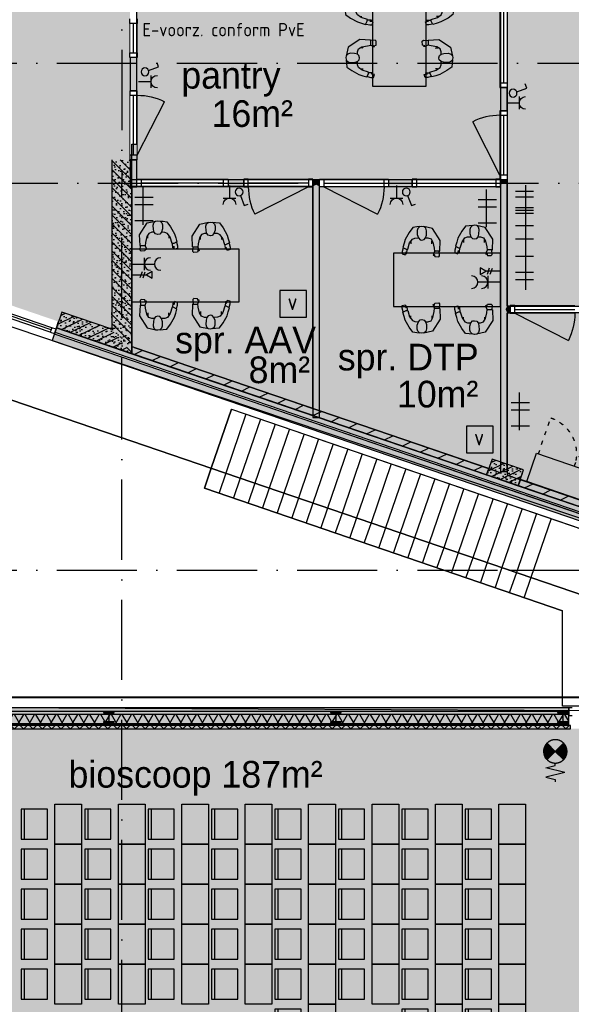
# Model space of a CAD drawing. Header units: millimetres. Extents: x 20872 to 297961, y -293704 to 213007.
# Tile 221 of 256: x 152029 to 160290, y -17230 to -2470. Entities that reach past the tile are written whole.
import ezdxf
from ezdxf.xclip import XClip

# ---------------------------------------------------------------- set-up
doc = ezdxf.new("R2010")
doc.units = ezdxf.units.MM
doc.header["$LTSCALE"] = 100
doc.header["$XCLIPFRAME"] = 2
doc.linetypes.add('ACAD_ISO03W100', pattern=[30, 12, -18])
doc.linetypes.add('ACAD_ISO10W100', pattern=[18, 12, -3, 0, -3])
doc.layers.get('Defpoints').update_dxf_attribs({"color": 181})
doc.layers.add('000vluchtwegen', color=7, linetype='Continuous', true_color=0xd1edc9)
for name, color, linetype in [('A--L$7--_stramien', 1, 'Continuous'), ('A--L20--_bovenbouw', 3, 'Continuous'), ('A--L28--_hoofddraagkonstrukties', 8, 'Continuous'), ('A--L30--_afbouw', 7, 'Continuous'), ('A--L61--_centrale elektrische insta', 7, 'Continuous'), ('A--L65--_beveiligingsinstallaties', 8, 'Continuous'), ('A--L82--leerlingensets-02', 9, 'Continuous'), ('A--T$1A-afwerking', 8, 'Continuous'), ('A--T$7--_stramien', 7, 'Continuous'), ('HATCH', 8, 'Continuous'), ('plattegrondkleuren', 7, 'Continuous'), ('teksten', 7, 'Continuous'), ('WIDE', 8, 'Continuous'), ('XREFS', 9, 'Continuous')]:
    doc.layers.add(name, color=color, linetype=linetype)
doc.styles.add('JINX maatvoering', font='isocp.shx')
doc.styles.add('JINX standaard', font='isocp.shx')
doc.styles.add('MAAR_stempel', font='LTe50146.ttf')
doc.dimstyles.new('JINX maatvoering 1-100', dxfattribs={"dimscale": 100, "dimtxt": 2.5, "dimasz": 1, "dimexe": 125, "dimexo": 0, "dimtad": 1, "dimdec": 0, "dimzin": 12, "dimdsep": 46, "dimtxsty": 'JINX maatvoering', "dimblk": 'BURO_maatvoeringssymbool_01', "dimcen": 2, "dimse1": 1, "dimse2": 1, "dimclrd": 1, "dimclrt": 7, "dimadec": 0, "dimazin": 0, "dimtfac": 1, "dimtdec": 0, "dimtix": 1, "dimtofl": 0, "dimtmove": 0, "dimatfit": 3, "dimldrblk": 'DOT', "dimfxl": 1, "dimtolj": 1, "dimtzin": 0, "dimarcsym": 0})
pattern_1 = [(206.1142, (164634.56, 14811.26), (88.0325, -179.584), [])]
pattern_2 = [(206.1143, (159055.34, 16719.93), (88.033, -179.5835), [])]

# ---------------------------------------------------------------- blocks, each defined once
blk = doc.blocks.new('AB2_D_DV_MV_maatvoeringssymbool_01')
at = {"color": 1}
for p, q in [((0, -2), (0, 2)), ((-2, 0), (2, 0))]:
    blk.add_line(p, q, dxfattribs=at)
blk.add_circle((0, 0), 0.4, dxfattribs=at)
blk = doc.blocks.new('*D272')
at = {"layer": 'A--T$7--_stramien', "color": 1, "lineweight": -2, "transparency": 16777216}
blk.add_line((142259, -2742), (153459, -2742), dxfattribs=at)
at = {"layer": 'Defpoints', "color": 0, "transparency": 16777216}
for p in [(153559, 22800), (142159, -1), (153559, -2742)]:
    blk.add_point(p, dxfattribs=at)
at = {"layer": 'A--T$7--_stramien', "color": 1, "lineweight": -2, "transparency": 16777216, "xscale": 100, "yscale": 100, "zscale": 100}
for p, rotation in [((142159, -2742), 179.999530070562), ((153559, -2742), 359.9995300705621)]:
    blk.add_blockref('AB2_D_DV_MV_maatvoeringssymbool_01', p, dxfattribs=dict(at, rotation=rotation))
at = {"layer": 'A--T$7--_stramien', "color": 7, "transparency": 16777216, "insert": (147859, -2554), "char_height": 250, "attachment_point": 5, "rotation": 359.9995, "style": 'JINX maatvoering'}
blk.add_mtext('\\A1;11400', dxfattribs=at)
blk = doc.blocks.new('_Dot')
at = {"color": 0, "linetype": 'ByBlock', "lineweight": -2}
blk.add_line((-0.5, 0), (-1, 0), dxfattribs=at)
at = {"color": 0, "linetype": 'ByBlock', "const_width": 0.5}
blk.add_lwpolyline([(-0.25, 0, 1), (0.25, 0, 1)], format="xyb", close=True, dxfattribs=at)
blk = doc.blocks.new('BURO_maatvoeringssymbool_01')
at = {"color": 1}
for p, q in [((0, -2), (0, 2)), ((-2, 0), (2, 0))]:
    blk.add_line(p, q, dxfattribs=at)
blk.add_circle((0, 0), 0.4, dxfattribs=at)
blk = doc.blocks.new('*D273')
at = {"layer": 'A--T$7--_stramien', "color": 1, "lineweight": -2, "transparency": 16777216}
blk.add_line((153659, -2742), (164859, -2742), dxfattribs=at)
at = {"layer": 'Defpoints', "color": 0, "transparency": 16777216}
for p in [(153559, 21000), (164959, -1), (164959, -2742)]:
    blk.add_point(p, dxfattribs=at)
at = {"layer": 'A--T$7--_stramien', "color": 1, "lineweight": -2, "transparency": 16777216, "xscale": 100, "yscale": 100, "zscale": 100}
for p, rotation in [((153559, -2742), 179.999530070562), ((164959, -2742), 359.9995300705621)]:
    blk.add_blockref('AB2_D_DV_MV_maatvoeringssymbool_01', p, dxfattribs=dict(at, rotation=rotation))
at = {"layer": 'A--T$7--_stramien', "color": 7, "transparency": 16777216, "insert": (159259, -2554), "char_height": 250, "attachment_point": 5, "rotation": 359.9995, "style": 'JINX maatvoering'}
blk.add_mtext('\\A1;11400', dxfattribs=at)
blk = doc.blocks.new('*U72')
at = {"layer": 'HATCH'}
h = blk.add_hatch(dxfattribs=at)
h.set_pattern_fill('ANSI32', color=256, scale=0.5, style=0)
h.set_pattern_definition([(45, (0, -76), (-3.3676, 3.3676), []), (45, (2.245, -76), (-3.3676, 3.3676), [])])
edge = h.paths.add_edge_path()
edge.add_line((80, -152), (80, -143))
edge.add_line((80, -143), (18, -143))
edge.add_arc((18, -128), 15, 180, 270, ccw=False)
edge.add_line((3, -128), (3, -24))
edge.add_arc((18, -24), 15, 90, 180, ccw=False)
edge.add_line((18, -9), (80, -9))
edge.add_line((80, -9), (80, 0))
edge.add_line((80, 0), (-80, 0))
edge.add_line((-80, 0), (-80, -9))
edge.add_line((-80, -9), (-18, -9))
edge.add_arc((-18, -24), 15, 0, 90, ccw=False)
edge.add_line((-3, -24), (-3, -128))
edge.add_arc((-18, -128), 15, -90, 0, ccw=False)
edge.add_line((-18, -143), (-80, -143))
edge.add_line((-80, -143), (-80, -152))
edge.add_line((-80, -152), (80, -152))
at = {"color": 0, "linetype": 'ByBlock'}
blk.add_lwpolyline([(80, -152), (80, -143), (18, -143, -0.414214), (3, -128), (3, -24, -0.414214), (18, -9), (80, -9), (80, 0), (-80, 0), (-80, -9), (-18, -9, -0.414214), (-3, -24), (-3, -128, -0.414214), (-18, -143), (-80, -143), (-80, -152)], format="xyb", close=True, dxfattribs=at)
blk = doc.blocks.new('*U542')
at = {"layer": 'WIDE'}
blk.add_blockref('*U72', (0, 0), dxfattribs=at)
blk = doc.blocks.new('collegebank')
at = {"color": 9}
for points in [[(-512, -75), (-904, -75), (-904, -525), (-512, -525)], [(-854, -75), (-904, -75), (-904, -525), (-854, -525)], [(-400, 0), (0, 0), (0, -600), (-400, -600)]]:
    blk.add_lwpolyline(points, close=True, dxfattribs=at)
blk = doc.blocks.new('65_brandslanghas_01_P03_BV')
at = {"color": 1}
for p, q in [((-120, 120), (-88, 152)), ((-107, 107), (-45, 169)), ((-95, 95), (-15, 174)), ((31, 31), (-88, 151)), ((-82, 82), (10, 175)), ((44, 44), (-72, 160)), ((-70, 70), (32, 172)), ((-58, 58), (52, 167)), ((56, 56), (-54, 166)), ((-45, 45), (70, 160)), ((69, 69), (-34, 172)), ((-33, 33), (86, 152)), ((81, 81), (-13, 175)), ((93, 93), (12, 175)), ((106, 106), (41, 170)), ((118, 118), (81, 155)), ((0, 0), (-123, 122)), ((7, 7), (-117, 130)), ((19, 19), (-103, 141)), ((-21, 21), (101, 143)), ((-8, 8), (115, 132)), ((0, 0), (122, 122)), ((315, 140), (245, -140)), ((315, 140), (385, -140)), ((0, 0), (-123, -123)), ((-116, -133), (8, -8)), ((-52, -169), (-110, -110)), ((-103, -144), (20, -20)), ((-21, -175), (-98, -98)), ((-88, -153), (33, -33)), ((5, -176), (-85, -85)), ((28, -174), (-73, -73)), ((-71, -161), (45, -45)), ((48, -169), (-61, -61)), ((-53, -168), (58, -58)), ((66, -163), (-48, -48)), ((83, -155), (-36, -36)), ((-33, -173), (70, -70)), ((99, -146), (-24, -24)), ((113, -135), (-11, -11)), ((-11, -176), (82, -82)), ((0, 0), (122, -123)), ((14, -176), (95, -95)), ((43, -171), (107, -107)), ((84, -155), (119, -119)), ((210, 0), (175, 0)), ((245, -140), (210, 0)), ((385, -140), (420, 0)), ((420, 0), (455, 0))]:
    blk.add_line(p, q, dxfattribs=at)
at = {"color": 1, "ltscale": 2}
blk.add_lwpolyline([(-124, -125, 0.412892), (124, -125, -1.104742)], format="xyb", dxfattribs=at)
at = {"color": 1}
blk.add_arc((0, 0), 175, 314.9295, 226.2, dxfattribs=at)
blk = doc.blocks.new('kast')
at = {"layer": 'plattegrondkleuren', "true_color": 0xf5f5f5}
h = blk.add_hatch(color=7, dxfattribs=at)
h.dxf.hatch_style = 1
h.paths.add_polyline_path([(1200, 0), (1200, 450), (0, 450), (0, 0)])
at = {"layer": 'A--L82--leerlingensets-02', "linetype": 'ACAD_ISO03W100', "ltscale": 0.05}
for p, q in [((30, 0), (30, -570)), ((1170, 0), (1170, -570))]:
    blk.add_line(p, q, dxfattribs=at)
at = {"layer": 'A--L82--leerlingensets-02'}
blk.add_lwpolyline([(1200, 0), (1200, 450), (0, 450), (0, 0)], close=True, dxfattribs=at)
at = {"layer": 'A--L82--leerlingensets-02', "linetype": 'ACAD_ISO03W100', "ltscale": 0.05}
for centre, start, end in [((30, 0), 270, 0), ((1170, 0), 180, 270)]:
    blk.add_arc(centre, 570, start, end, dxfattribs=at)
blk = doc.blocks.new('sit')
at = {"linetype": 'Continuous'}
for p, q in [((-146.514, -13.7755), (-81.397, 6.2615)), ((-81.397, 6.2615), (-13.775, 26.2965)), ((-13.775, 26.2965), (13.775, -26.2965)), ((-6.26, 21.2885), (53.846, 36.3155)), ((53.846, 36.3155), (96.424, 36.3155)), ((96.424, 36.3155), (111.451, -13.7755)), ((-354.389, -204.1185), (-346.877, -139.0015)), ((-346.877, -139.0015), (-264.225, -78.8925)), ((-264.225, -78.8925), (-146.514, -13.7755)), ((-151.522, -131.4875), (-169.053, -174.0635)), ((-88.912, -86.4065), (-151.522, -131.4875)), ((-111.451, -106.4425), (-74.2714, -106.4425)), ((16.279, -53.8475), (-88.912, -86.4065)), ((13.775, -26.2965), (16.279, -53.8475)), ((86.408, -41.3245), (16.279, -43.8295)), ((111.451, -13.7755), (58.857, -26.2965)), ((58.857, -26.2965), (86.408, -28.8015)), ((86.408, -28.8015), (86.408, -41.3245)), ((-361.904, -291.7765), (-354.389, -249.2005)), ((-356.893, -326.8395), (-361.904, -291.7765)), ((-359.397, -254.2095), (-354.389, -204.1185)), ((-326.842, -467.0925), (-359.397, -321.8315)), ((-331.85, -354.3895), (-356.893, -326.8395)), ((-354.389, -249.2005), (-326.842, -224.1545)), ((-326.842, -224.1545), (-294.279, -214.1365)), ((-294.279, -214.1365), (-226.658, -214.1365)), ((-226.658, -214.1365), (-171.561, -231.6685)), ((-169.053, -174.0635), (-171.561, -236.6765)), ((-171.561, -231.6685), (-139.002, -259.2175)), ((-133.99, -289.2725), (-144.01, -329.3445)), ((-139.002, -259.2175), (-133.99, -289.2725)), ((-291.775, -369.4175), (-331.85, -354.3895)), ((-128.983, -594.8235), (-326.842, -467.0925)), ((-216.643, -364.4075), (-291.775, -369.4175)), ((-171.561, -351.8855), (-216.643, -364.4075)), ((-144.01, -329.3445), (-171.561, -351.8855)), ((-171.561, -351.8855), (-171.561, -391.9585)), ((-171.561, -391.9585), (-154.029, -442.0475)), ((-154.029, -442.0475), (-98.928, -474.6065)), ((-86.404, -457.0755), (-121.471, -457.0755)), ((-98.928, -474.6065), (-1.252, -494.6435)), ((-74.2714, -455.2649), (-86.404, -457.0755)), ((53.846, -502.1565), (93.92, -482.1205)), ((93.92, -482.1205), (116.459, -479.6165)), ((116.459, -487.1295), (101.432, -494.6435)), ((116.459, -479.6165), (116.459, -487.1295)), ((48.838, -587.3095), (-128.983, -594.8235)), ((-1.252, -494.6435), (53.846, -502.1565)), ((48.838, -579.7965), (48.838, -502.1565)), ((126.478, -584.8055), (48.838, -579.7965)), ((48.838, -582.3015), (48.838, -587.3095)), ((101.432, -494.6435), (139.002, -504.6615)), ((144.01, -569.7785), (126.478, -584.8055)), ((139.002, -504.6615), (144.01, -569.7785))]:
    blk.add_line(p, q, dxfattribs=at)
blk = doc.blocks.new('spreekkamer')
at = {"layer": 'plattegrondkleuren', "true_color": 0xf5f5f5}
h = blk.add_hatch(color=7, dxfattribs=at)
h.dxf.hatch_style = 1
h.paths.add_polyline_path([(0, 0), (0, 800), (1600, 800), (1600, 0)])
at = {"layer": 'A--L82--leerlingensets-02'}
blk.add_lwpolyline([(0, 0), (0, 800), (1600, 800), (1600, 0)], close=True, dxfattribs=at)
at = {"layer": 'A--L82--leerlingensets-02', "color": 1, "rotation": 90}
for p, xscale, yscale, zscale in [((162, 874), -0.9000000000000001, 0.9000000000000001, 0.9000000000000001), ((950, 892), -0.9000000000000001, 0.9000000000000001, 0.9000000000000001), ((162, -74), 0.9000000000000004, 0.9000000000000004, 0.9000000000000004), ((950, -92), 0.9000000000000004, 0.9000000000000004, 0.9000000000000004)]:
    blk.add_blockref('sit', p, dxfattribs=dict(at, xscale=xscale, yscale=yscale, zscale=zscale))
blk = doc.blocks.new('dubbeldata')
at = {"layer": 'A--L61--_centrale elektrische insta', "color": 1}
for p, q in [((-168, 44), (-200, -47)), ((-126, 40), (-158, -51))]:
    blk.add_line(p, q, dxfattribs=at)
blk.add_lwpolyline([(-220, 0), (-306, 50), (-306, -50)], close=True, dxfattribs=at)
blk.add_lwpolyline([(0, 0), (-220, 0)], dxfattribs=at)
blk = doc.blocks.new('vuilnisbak')
at = {"layer": 'plattegrondkleuren', "true_color": 0xf5f5f5}
h = blk.add_hatch(color=7, dxfattribs=at)
h.dxf.hatch_style = 1
h.paths.add_polyline_path([(0, 0), (400, 0), (400, 400), (0, 400)])
at = {"layer": 'A--L82--leerlingensets-02'}
blk.add_lwpolyline([(0, 0), (400, 0), (400, 400), (0, 400)], close=True, dxfattribs=at)
at = {"layer": 'A--L82--leerlingensets-02', "style": 'JINX standaard'}
blk.add_text('v', height=250, dxfattribs=at).set_placement((112, 108))
blk = doc.blocks.new('BURO_onderaanzicht')
at = {"color": 7}
blk.add_line((-432, 0), (432, 0), dxfattribs=at)
blk = doc.blocks.new('61_dubbelcontd_01_P02_DO')
at = {"color": 1}
for p, q in [((188, -94), (188, 94)), ((0, 0), (188, 0)), ((150, 0), (338, 0))]:
    blk.add_line(p, q, dxfattribs=at)
for centre in [(282, 0), (432, 0)]:
    blk.add_arc(centre, 94, 90, 270, dxfattribs=at)
blk = doc.blocks.new('61_enkel_wandcontd_01_P02_DO')
at = {"color": 1}
for p, q in [((188, 94), (188, -94)), ((0, 0), (188, 0))]:
    blk.add_line(p, q, dxfattribs=at)
blk.add_arc((281, 0), 93.8, 90, 270, dxfattribs=at)
blk = doc.blocks.new('61_schakl_lichtp_01_P02_DO')
at = {"color": 1}
for p, q in [((23, 112), (86, 260)), ((86, 260), (146, 234))]:
    blk.add_line(p, q, dxfattribs=at)
blk.add_circle((0, 59), 58.6, dxfattribs=at)
blk = doc.blocks.new('stramienlijnen_1')
at = {"layer": 'A--L$7--_stramien', "color": 1, "linetype": 'ACAD_ISO10W100', "lineweight": -3}
for p, q in [((153559.5, 96800), (153559.5, 21000)), ((138184.5, 22800), (169405.3, 22800)), ((130759.5, 21000), (164959.5, 21000)), ((153559.5, -4446.5), (153559.5, 21000)), ((138184.5, 15200), (169405.3, 15200))]:
    blk.add_line(p, q, dxfattribs=at)
at = {"layer": 'A--T$7--_stramien', "color": 7}
for base, p1, p2, picture, middle in [((153559.3, -2741.8), (142159.5, -0.7), (153559.5, 22800), '*D272', (147859.4, -2554.3)), ((164959.3, -2741.9), (153559.5, 21000), (164959.3, -0.9), '*D273', (159259.3, -2554.4))]:
    dim = blk.add_linear_dim(base=base, p1=p1, p2=p2, angle=179.99953, dimstyle='JINX maatvoering 1-100', override={"dimtmove": 1}, dxfattribs=at)
    dim.commit()
    dim.dimension.update_dxf_attribs({"geometry": picture, "text_midpoint": middle})
blk = doc.blocks.new('1e verdieping bestaand leeg')
at = {"layer": 'A--L20--_bovenbouw', "linetype": 'Continuous', "lineweight": -3}
for points in [[(153409, 21350), (153409, 18810), (153709, 18443), (153709, 21350)], [(152581, 18829), (153709, 18443), (153409, 18810), (152662, 19066)], [(159055, 16720), (153742, 18538), (153710, 18549), (153710, 18443), (159023, 16625)], [(159023, 16625), (159496, 16463), (159577, 16700), (159104, 16862)], [(164667, 14800), (159528, 16558), (159496, 16463), (164602, 14717)]]:
    blk.add_hatch(color=60, dxfattribs=at).paths.add_polyline_path(points, flags=0)
h = blk.add_hatch(dxfattribs=at)
h.set_pattern_fill('PREFB', color=1, scale=5, angle=-90, style=0)
h.set_pattern_definition([(315, (153409.48, 21349.995), (67.8823, 67.8823), []), (287, (153409.484, 21349.995), (79.8276, -25.7875), [0, -81.6, -46.2, 0, -67.2]), (318, (153409.484, 21349.995), (81.1718, 18.4156), [0, -80.8, 0, -82.4, 0, -66.4]), (341, (153409.484, 21349.995), (67.263, 47.9116), [0, -80, 0, -480, -65.8])])
h.paths.add_polyline_path([(153409, 21350), (153409, 18810), (153709, 18443), (153709, 21350)], flags=0)
h = blk.add_hatch(dxfattribs=at)
h.set_pattern_fill('PREFB', color=1, scale=5, angle=-18.8852, style=0)
h.set_pattern_definition([(26.115, (152581, 18829.1), (-42.256, 86.2), []), (358.115, (152580.996, 18829.1), (50.2374, 67.1837), [0, -81.6, -46.2, 0, -67.2]), (29.115, (152580.996, 18829.1), (8.849, 82.763), [0, -80.8, 0, -82.4, 0, -66.4]), (52.115, (152580.996, 18829.1), (-23.561, 79.15), [0, -80, 0, -480, -65.8])])
h.paths.add_polyline_path([(152581, 18829), (153709, 18443), (153409, 18810), (152662, 19066)], flags=0)
for points in [[(152581, 18829), (152558, 18763), (164954, 14522), (164884, 14620)], [(152516, 18640), (165000, 14369), (165032, 14464), (152549, 18735)]]:
    blk.add_hatch(color=60, dxfattribs=at).paths.add_polyline_path(points)
h = blk.add_hatch(dxfattribs=at)
h.set_pattern_fill('_U', color=1, scale=200, angle=206.1143, style=0, pattern_type=0)
h.set_pattern_definition(pattern_2)
h.paths.add_polyline_path([(159055, 16720), (153742, 18538), (153710, 18549), (153710, 18443), (159023, 16625)], flags=0)
h = blk.add_hatch(dxfattribs=at)
h.set_pattern_fill('PREFB', color=1, scale=5, angle=-18.8852, style=0)
h.set_pattern_definition([(26.115, (159023.01, 16625.28), (-42.256, 86.2), []), (358.115, (159023.014, 16625.28), (50.237, 67.184), [0, -81.6, -46.2, 0, -67.2]), (29.115, (159023.014, 16625.28), (8.849, 82.763), [0, -80.8, 0, -82.4, 0, -66.4]), (52.115, (159023.014, 16625.28), (-23.561, 79.15), [0, -80, 0, -480, -65.8])])
h.paths.add_polyline_path([(159023, 16625), (159496, 16463), (159577, 16700), (159104, 16862)], flags=0)
h = blk.add_hatch(dxfattribs=at)
h.set_pattern_fill('_U', color=1, scale=200, angle=206.1142, style=0, pattern_type=0)
h.set_pattern_definition(pattern_1)
h.paths.add_polyline_path([(164667, 14800), (159528, 16558), (159496, 16463), (164602, 14717)], flags=0)
blk.add_line((154958, 17917), (162339, 15385))
at = {"color": 1}
for p, q in [((154797, 16429), (155202, 17612)), ((155202, 17612), (154797, 16429)), ((155202, 17612), (154797, 16429)), ((155202, 17612), (162288, 15181)), ((155419, 17537), (155015, 16355)), ((155637, 17463), (155232, 16280)), ((155854, 17388), (155450, 16206)), ((156072, 17314), (155667, 16131)), ((156290, 17239), (155885, 16057)), ((156507, 17165), (156103, 15982)), ((156725, 17091), (156320, 15908)), ((156943, 17016), (156538, 15833)), ((157160, 16942), (156756, 15759)), ((157378, 16867), (156973, 15685)), ((157595, 16793), (157191, 15610)), ((157813, 16718), (157408, 15536)), ((158031, 16644), (157626, 15461)), ((158248, 16569), (157844, 15387)), ((154797, 16429), (160158, 14590)), ((158466, 16495), (158061, 15312)), ((158683, 16421), (158279, 15238)), ((158901, 16346), (158497, 15163)), ((159119, 16272), (158714, 15089)), ((159336, 16197), (158932, 15015)), ((159554, 16123), (159149, 14940)), ((159772, 16048), (159367, 14866)), ((159989, 15974), (159585, 14791))]:
    blk.add_line(p, q, dxfattribs=at)
at = {"layer": 'A--L20--_bovenbouw', "color": 3, "linetype": 'Continuous', "lineweight": -3}
for p, q in [((153409, 21350), (153409, 18810)), ((153709, 18443), (153709, 21350)), ((152662, 19066), (152581, 18829)), ((153409, 18810), (152662, 19066)), ((152581, 18829), (153709, 18443)), ((159104, 16862), (159023, 16625)), ((159577, 16700), (159104, 16862)), ((159496, 16463), (159577, 16700)), ((159023, 16625), (159496, 16463))]:
    blk.add_line(p, q, dxfattribs=at)
at = {"layer": 'A--L20--_bovenbouw', "color": 2, "linetype": 'Continuous', "lineweight": -3}
for p, q in [((152581, 18829), (152613, 18924)), ((153360, 18827), (153460, 18827)), ((152516, 18640), (165000, 14369)), ((165032, 14464), (152549, 18735)), ((153742, 18538), (153710, 18549)), ((153710, 18549), (153710, 18443)), ((159055, 16720), (153742, 18538)), ((153710, 18443), (159023, 16625)), ((159023, 16625), (159055, 16720)), ((159528, 16558), (159496, 16463)), ((164667, 14800), (159528, 16558)), ((159496, 16463), (164602, 14717))]:
    blk.add_line(p, q, dxfattribs=at)
at = {"layer": 'A--L20--_bovenbouw', "color": 1, "linetype": 'Continuous', "lineweight": -3}
for p, q in [((152558, 18763), (164954, 14522)), ((164884, 14620), (152581, 18829))]:
    blk.add_line(p, q, dxfattribs=at)
at = {"layer": 'A--T$1A-afwerking'}
blk.add_line((152662, 19066), (152516, 18640), dxfattribs=at)
for points in [[(34528, 60913), (51335, 70864), (79685, 22985), (79832, 22901), (129485, 22901), (135915, 12040), (142978, 21914), (130697, 26120), (130675, 97040), (165047, 97015), (165047, 14419), (151364, 19026), (149622, 13150), (163567, 13081), (163475, 1501), (146518, 1360), (146659, 12909), (147031, 12909), (149075, 19828), (145372, 21100), (137265, 9763), (142974, 21), (142974, -73), (70633, -64)], [(160158, 13157), (160158, 14590), (154797, 16429), (155202, 17612), (162288, 15181), (162288, 13157)]]:
    blk.add_lwpolyline(points, close=True, dxfattribs=at)
at = {"layer": 'A--T$7--_stramien'}
blk.add_blockref('stramienlijnen_1', (0, 0), dxfattribs=at)
blk = doc.blocks.new('2016-01-28 101 1e verdieping bestaand')
at = {"layer": 'A--L20--_bovenbouw', "linetype": 'Continuous', "lineweight": -3}
h = blk.add_hatch(dxfattribs=at)
h.set_pattern_fill('GENERAL_DIAMONDS', color=1, scale=560, angle=161.1142, style=0, pattern_type=2)
h.set_pattern_definition([(221.11424, (164884.484, 14620.07), (46.02938, -52.738), []), (281.11424, (164884.484, 14620.07), (68.68713, 13.49361), [])])
h.paths.add_polyline_path([(151255, 19283), (151233, 19216), (164954, 14522), (164884, 14620)], flags=0)
h.paths.add_polyline_path([(145283, 21326), (145260, 21259), (148407, 20183), (148429, 20249)], flags=0)
h.paths.add_polyline_path([(130835, 26268), (130765, 26218), (142434, 22226), (142457, 22293)], flags=0)
for points in [[(151127, 19115), (165000, 14369), (165032, 14464), (151160, 19210)], [(151255, 19283), (151233, 19216), (164954, 14522), (164884, 14620)], [(159055, 16720), (153742, 18538), (153710, 18549), (153710, 18443), (159023, 16625)], [(164667, 14800), (159528, 16558), (159496, 16463), (164602, 14717)], [(160254, 12885), (160254, 13135), (149350, 13135), (149350, 12885)], [(160279, 12870), (149325, 12870), (149325, 12820), (160279, 12820)]]:
    blk.add_hatch(color=60, dxfattribs=at).paths.add_polyline_path(points, flags=0)
h = blk.add_hatch(dxfattribs=at)
h.set_pattern_fill('_U', color=1, scale=200, angle=206.1143, style=0, pattern_type=0)
h.set_pattern_definition(pattern_2)
h.paths.add_polyline_path([(159055, 16720), (153742, 18538), (153710, 18549), (153710, 18443), (159023, 16625)], flags=0)
h = blk.add_hatch(dxfattribs=at)
h.set_pattern_fill('_U', color=1, scale=200, angle=206.1142, style=0, pattern_type=0)
h.set_pattern_definition(pattern_1)
h.paths.add_polyline_path([(164667, 14800), (159528, 16558), (159496, 16463), (164602, 14717)], flags=0)
h = blk.add_hatch(dxfattribs=at)
h.set_pattern_fill('GENERAL_DIAMONDS', color=1, scale=1120, style=0, pattern_type=2)
h.set_pattern_definition([(60, (146441.6, 12893.96), (-121.2436, 70), []), (120, (146441.6, 12893.96), (-121.2436, -70), [])])
h.paths.add_polyline_path([(147400, 12894), (147400, 13035), (146517, 13035), (146658, 12894)], flags=0)
h.paths.add_polyline_path([(160254, 12894), (160254, 13035), (149350, 13035), (149350, 12894)], flags=0)
h.paths.add_polyline_path([(163473, 12894), (163614, 13035), (162204, 13035), (162204, 12894)], flags=0)
h = blk.add_hatch(dxfattribs=at)
h.set_pattern_fill('_U', color=1, scale=70, angle=90, style=0, pattern_type=0)
h.set_pattern_definition([(90, (146441.594, 12884.96), (-70, 4e-15), [])])
h.paths.add_polyline_path([(147400, 12885), (147400, 12894), (146658, 12894), (146667, 12885)], flags=0)
h.paths.add_polyline_path([(160254, 12885), (160254, 12894), (149350, 12894), (149350, 12885)], flags=0)
h.paths.add_polyline_path([(163464, 12885), (163473, 12894), (162204, 12894), (162204, 12885)], flags=0)
h = blk.add_hatch(dxfattribs=at)
h.set_pattern_fill('_U', color=1, scale=99, angle=225, style=0, double=1, pattern_type=0)
h.set_pattern_definition([(225, (160278.51, 12869.99), (70.0036, -70.0036), []), (315, (160278.51, 12869.99), (70.0036, 70.0036), [])])
h.paths.add_polyline_path([(160279, 12870), (149325, 12870), (149325, 12820), (160279, 12820)], flags=0)
blk.add_line((154958, 17917), (162339, 15385))
at = {"color": 1}
for p, q in [((154797, 16429), (155202, 17612)), ((155202, 17612), (154797, 16429)), ((155202, 17612), (154797, 16429)), ((155202, 17612), (162288, 15181)), ((155419, 17537), (155015, 16355)), ((155637, 17463), (155232, 16280)), ((155854, 17388), (155450, 16206)), ((156072, 17314), (155667, 16131)), ((156290, 17239), (155885, 16057)), ((156507, 17165), (156103, 15982)), ((156725, 17091), (156320, 15908)), ((156943, 17016), (156538, 15833)), ((157160, 16942), (156756, 15759)), ((157378, 16867), (156973, 15685)), ((157595, 16793), (157191, 15610)), ((157813, 16718), (157408, 15536)), ((158031, 16644), (157626, 15461)), ((158248, 16569), (157844, 15387)), ((154797, 16429), (160158, 14590)), ((158466, 16495), (158061, 15312)), ((158683, 16421), (158279, 15238)), ((158901, 16346), (158497, 15163)), ((159119, 16272), (158714, 15089)), ((159336, 16197), (158932, 15015)), ((159554, 16123), (159149, 14940)), ((159772, 16048), (159367, 14866)), ((159989, 15974), (159585, 14791)), ((160158, 13157), (160158, 14590))]:
    blk.add_line(p, q, dxfattribs=at)
for points in [[(152613, 18924), (146533, 21004)], [(152623, 18952), (146543, 21032)]]:
    blk.add_lwpolyline(points)
at = {"layer": '000vluchtwegen'}
blk.add_lwpolyline([(149807, 56547), (149809, 39450), (150977, 39447), (150977, 37150), (149809, 37150), (149809, 28150), (153409, 28200), (153367, 18662), (151288, 19377), (151127, 19115), (148437, 20035), (148437, 20352), (142357, 22405), (142356, 93622)], dxfattribs=at)
at = {"layer": 'A--L20--_bovenbouw', "color": 2, "linetype": 'Continuous', "lineweight": -3}
for p, q in [((165032, 14464), (151160, 19210)), ((151127, 19115), (165000, 14369)), ((159055, 16720), (153742, 18538)), ((153710, 18443), (159023, 16625)), ((164667, 14800), (159528, 16558)), ((159496, 16463), (164602, 14717)), ((160254, 13135), (149350, 13135)), ((149350, 13085), (160254, 13085)), ((160254, 13085), (160254, 13135)), ((160279, 12870), (149325, 12870)), ((160254, 12894), (149350, 12894)), ((149350, 12885), (160254, 12885)), ((160254, 12885), (160254, 12894)), ((160279, 12820), (160279, 12870)), ((149325, 12820), (160279, 12820))]:
    blk.add_line(p, q, dxfattribs=at)
at = {"layer": 'A--L20--_bovenbouw', "color": 1, "linetype": 'Continuous', "lineweight": -3}
for p, q in [((151233, 19216), (164954, 14522)), ((164884, 14620), (151255, 19283)), ((160254, 13035), (149350, 13035)), ((160254, 12894), (160254, 13035)), ((149350, 12894), (160254, 12894))]:
    blk.add_line(p, q, dxfattribs=at)
at = {"layer": 'A--L30--_afbouw', "color": 2, "linetype": 'Continuous', "lineweight": -3}
for p, q in [((160304, 13134), (160254, 13134)), ((160254, 13134), (160254, 13020)), ((160254, 13020), (160304, 13020))]:
    blk.add_line(p, q, dxfattribs=at)
at = {"layer": 'A--L65--_beveiligingsinstallaties', "color": 3, "linetype": 'ACAD_ISO10W100', "ltscale": 0.3}
blk.add_line((128705, 27487), (166594, 14526), dxfattribs=at)
at = {"layer": 'A--L65--_beveiligingsinstallaties', "color": 1, "linetype": 'ACAD_ISO10W100', "ltscale": 0.3, "true_color": 0xf50004, "const_width": 30}
blk.add_lwpolyline([(128705, 27487), (166594, 14526)], dxfattribs=at)
blk.add_lwpolyline([(146260, 13289), (163844, 13289), (163844, 1108), (146260, 1108)], close=True, dxfattribs=at)
at = {"layer": 'A--T$1A-afwerking'}
for points in [[(34528, 60913), (51335, 70864), (79685, 22985), (79832, 22901), (129485, 22901), (135915, 12040), (142978, 21914), (130697, 26120), (130675, 97040), (165047, 97015), (165047, 14419), (151364, 19026), (149622, 13150), (163567, 13081), (163475, 1501), (146518, 1360), (146659, 12909), (147031, 12909), (149075, 19828), (145372, 21100), (137265, 9763), (142974, 21), (142974, -73), (70633, -64)], [(160158, 13157), (160158, 14590), (154797, 16429), (155202, 17612), (162288, 15181), (162288, 13157)]]:
    blk.add_lwpolyline(points, close=True, dxfattribs=at)
for p in [(152957, 11690), (153907, 11690), (154857, 11690), (155807, 11690), (156757, 11690), (157707, 11690), (158657, 11690), (159607, 11690), (152957, 11090), (153907, 11090), (154857, 11090), (155807, 11090), (156757, 11090), (157707, 11090), (158657, 11090), (159607, 11090), (152957, 10490), (153907, 10490), (154857, 10490), (155807, 10490), (156757, 10490), (157707, 10490), (158657, 10490), (159607, 10490), (152957, 9890), (153907, 9890), (154857, 9890), (155807, 9890), (156757, 9890), (157707, 9890), (158657, 9890), (159607, 9890), (152957, 9290), (153907, 9290), (154857, 9290), (155807, 9290), (156757, 9290), (157707, 9290), (158657, 9290), (159607, 9290), (156757, 8690), (158657, 8690), (159607, 8690)]:
    blk.add_blockref('collegebank', p)
at = {"layer": 'A--L$7--_stramien'}
blk.add_blockref('stramienlijnen_1', (0, 0), dxfattribs=at)
at = {"layer": 'A--L28--_hoofddraagkonstrukties'}
for p in [(153366, 13066), (156766, 13066), (160166, 13066)]:
    blk.add_blockref('*U542', p, dxfattribs=at)
at = {"layer": 'A--L65--_beveiligingsinstallaties', "color": 8, "linetype": 'Continuous', "lineweight": -3, "rotation": 269.9999999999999}
blk.add_blockref('65_brandslanghas_01_P03_BV', (160052, 12481), dxfattribs=at)

msp = doc.modelspace()

# ---------------------------------------------------------------- hatches: boundary and pattern name
at = {"layer": 'A--L20--_bovenbouw', "linetype": 'Continuous', "lineweight": -3}
for points in [[(153683, -3536), (153783, -3536), (153783, -3036), (153683, -3036)], [(159329, -3489), (159229, -3489), (159229, -3836), (159329, -3836)], [(153683, -4977), (153783, -4977), (153783, -4570), (153683, -4570)], [(155149, -4870), (155149, -4970), (155385, -4970), (155385, -4870)], [(156419, -4870), (156419, -4970), (156469, -4945), (156519, -4970), (156519, -4870)], [(157553, -4870), (157553, -4970), (157908, -4970), (157908, -4870)], [(159254, -4920), (159229, -4870), (159229, -4970)], [(159254, -4920), (159329, -4920), (159329, -4870), (159229, -4870)], [(156469, -4945), (156419, -4970), (156419, -8434), (156519, -8434), (156519, -4970)], [(159329, -6763), (159329, -4920), (159254, -4920), (159229, -4970), (159229, -9244), (159329, -9244), (159329, -6863), (159304, -6813)], [(159377, -6863), (159377, -6763), (159329, -6763), (159304, -6813), (159329, -6863)]]:
    msp.add_hatch(color=2, dxfattribs=at).paths.add_polyline_path(points, flags=0)
at = {"layer": 'plattegrondkleuren', "true_color": 0xcddee4}
h = msp.add_hatch(color=254, dxfattribs=at)
h.dxf.hatch_style = 1
h.paths.add_polyline_path([(140810, 67030), (142008, 67030), (142008, 66730), (142258, 66730), (142307, 66730), (142308, 67705), (144387, 67705), (152110, 67705), (152110, 67030), (153683, 67030), (153683, -4570), (153408, -4570), (153408, -7110), (152661, -6855), (152612, -6996), (146532, -4916), (146580, -4774), (146013, -4580), (145964, -4721), (140817, -2959), (140817, 530), (142358, 530), (142358, 5530), (142033, 5530), (142033, 16736), (140810, 16736), (140810, 31036), (142033, 31036), (142033, 31540), (142033, 52730), (140810, 52730)])
h.paths.add_polyline_path([(144108, 2280), (147408, 2280), (147408, 15310), (144108, 15310)], flags=16)
h.paths.add_polyline_path([(144108, 31030), (147408, 31030), (147408, 52730), (144108, 52730)], flags=16)
h.paths.add_polyline_path([(149909, 52630), (153683, 52630), (153683, 49014), (149909, 49014)], flags=16)
h.paths.add_polyline_path([(149909, 31130), (153683, 31130), (153683, 34745), (149909, 34745)], flags=16)
h.paths.add_polyline_path([(149909, 16630), (153683, 16630), (153683, 13014), (149909, 13014)], flags=16)
at = {"layer": 'plattegrondkleuren', "true_color": 0xf2df78}
h = msp.add_hatch(color=41, dxfattribs=at)
h.dxf.hatch_style = 1
h.paths.add_polyline_path([(164633, 2230), (159329, 2230), (159329, -6763), (164633, -6763)])
at = {"layer": 'plattegrondkleuren', "true_color": 0xbdeeff}
h = msp.add_hatch(color=254, dxfattribs=at)
h.dxf.hatch_style = 1
h.paths.add_polyline_path([(153708, -4870), (153708, -4334), (153783, -4334), (153783, -1867), (159229, -1867), (159229, -4870)])
at = {"layer": 'plattegrondkleuren', "true_color": 0xf2df78}
h = msp.add_hatch(color=41, dxfattribs=at)
h.dxf.hatch_style = 1
h.paths.add_polyline_path([(156419, -4970), (153709, -4970), (153709, -7371), (156419, -8299)])
h = msp.add_hatch(color=41, dxfattribs=at)
h.dxf.hatch_style = 1
h.paths.add_polyline_path([(156519, -4970), (159229, -4970), (159229, -9262), (156519, -8333)])
h = msp.add_hatch(color=41, dxfattribs=at)
h.dxf.hatch_style = 1
h.paths.add_polyline_path([(164633, -6863), (159329, -6863), (159329, -9296), (164633, -11109)])
at = {"layer": 'plattegrondkleuren', "true_color": 0xd28751}
h = msp.add_hatch(color=23, dxfattribs=at)
h.dxf.hatch_style = 1
h.paths.add_polyline_path([(146735, -13100), (163395, -13100), (163395, -24360), (146735, -24360)])

# ---------------------------------------------------------------- linework, layer by layer
msp.add_line((153741, -7383), (159054, -9200))
at = {"color": 1}
for points in [[(152510, -7088), (142513, -3668)], [(152487, -7154), (142490, -3734)], [(152499, -7121), (142501, -3701)]]:
    msp.add_lwpolyline(points, dxfattribs=at)
msp.add_lwpolyline([(152510, -7088), (152487, -7154), (152551, -7176), (152574, -7110), (152510, -7088)])
at = {"layer": 'A--L20--_bovenbouw', "color": 2, "linetype": 'Continuous', "lineweight": -3}
for p, q in [((153783, -3036), (153683, -3036)), ((153683, -3036), (153683, -3536)), ((153783, -3536), (153783, -3036)), ((153683, -3536), (153783, -3536)), ((159329, -3489), (159229, -3489)), ((159229, -3489), (159229, -3836)), ((159329, -3836), (159329, -3489)), ((159229, -3836), (159329, -3836)), ((153783, -4570), (153683, -4570)), ((153683, -4570), (153683, -4977)), ((153783, -4977), (153783, -4570)), ((155149, -4870), (155149, -4970)), ((155385, -4870), (155149, -4870)), ((155385, -4970), (155385, -4870)), ((156419, -4870), (156419, -4970)), ((156519, -4870), (156419, -4870)), ((156519, -4970), (156519, -4870)), ((157553, -4870), (157553, -4970)), ((157908, -4870), (157553, -4870)), ((157908, -4970), (157908, -4870)), ((159229, -4870), (159229, -4970)), ((159329, -4870), (159229, -4870)), ((159329, -4920), (159329, -4870)), ((153683, -4977), (153783, -4977)), ((155149, -4970), (155385, -4970)), ((156419, -4970), (156419, -8434)), ((156519, -8434), (156519, -4970)), ((157553, -4970), (157908, -4970)), ((159229, -4970), (159229, -9244)), ((159329, -6763), (159329, -4920)), ((159377, -6763), (159329, -6763)), ((159377, -6863), (159377, -6763)), ((159329, -9244), (159329, -6863)), ((159329, -6863), (159377, -6863)), ((156419, -8434), (156519, -8434)), ((159229, -9244), (159329, -9244))]:
    msp.add_line(p, q, dxfattribs=at)
at = {"layer": 'A--L30--_afbouw', "color": 1, "linetype": 'Continuous', "lineweight": 18}
for p, q in [((159222, -3422), (159222, -1934)), ((159336, -3422), (159336, -1934)), ((153676, -2969), (153676, -2526)), ((153790, -2969), (153790, -2526)), ((153676, -4503), (153676, -3603)), ((153790, -4503), (153790, -3603)), ((159222, -4803), (159222, -3903)), ((159336, -4803), (159336, -3903)), ((155082, -4863), (153850, -4863)), ((156352, -4863), (155452, -4863)), ((156586, -4863), (157486, -4863)), ((157975, -4863), (159162, -4863)), ((155082, -4977), (153850, -4977)), ((156352, -4977), (155452, -4977)), ((156586, -4977), (157486, -4977)), ((157975, -4977), (159162, -4977)), ((159444, -6756), (160344, -6756)), ((159444, -6870), (160344, -6870))]:
    msp.add_line(p, q, dxfattribs=at)
at = {"layer": 'A--L30--_afbouw', "color": 1, "linetype": 'Continuous', "lineweight": -3}
for p, q in [((159279, -3422), (159279, -1934)), ((153733, -2969), (153733, -2526)), ((153790, -4503), (154199, -3701)), ((159222, -4803), (158814, -4001)), ((155082, -4920), (153850, -4920)), ((156352, -4977), (155550, -5386)), ((156586, -4977), (157388, -5386)), ((157975, -4920), (159162, -4920)), ((159444, -6870), (160246, -7279))]:
    msp.add_line(p, q, dxfattribs=at)
at = {"layer": 'A--L30--_afbouw', "color": 2, "linetype": 'Continuous', "lineweight": -3}
for p, q in [((153676, -2526), (153676, -2459)), ((153790, -2459), (153790, -2526)), ((153790, -2526), (153676, -2526)), ((153676, -3036), (153676, -2969)), ((153676, -2969), (153790, -2969)), ((153790, -3036), (153676, -3036)), ((153790, -2969), (153790, -3036)), ((153790, -3536), (153676, -3536)), ((153676, -3536), (153676, -3603)), ((153790, -3603), (153790, -3536)), ((159336, -3422), (159222, -3422)), ((159222, -3422), (159222, -3489)), ((159222, -3489), (159336, -3489)), ((159336, -3489), (159336, -3422)), ((153676, -3603), (153790, -3603)), ((159336, -3836), (159222, -3836)), ((159222, -3836), (159222, -3903)), ((159336, -3903), (159336, -3836)), ((159222, -3903), (159336, -3903)), ((153790, -4503), (153676, -4503)), ((153676, -4503), (153676, -4570)), ((153676, -4570), (153790, -4570)), ((153790, -4570), (153790, -4503)), ((153783, -4977), (153783, -4863)), ((153783, -4863), (153850, -4863)), ((153850, -4863), (153850, -4977)), ((155082, -4977), (155082, -4863)), ((155082, -4863), (155149, -4863)), ((155149, -4863), (155149, -4977)), ((155452, -4863), (155385, -4863)), ((155385, -4863), (155385, -4977)), ((155452, -4977), (155452, -4863)), ((156419, -4863), (156352, -4863)), ((156352, -4863), (156352, -4977)), ((156419, -4977), (156419, -4863)), ((156519, -4977), (156519, -4863)), ((156519, -4863), (156586, -4863)), ((156586, -4863), (156586, -4977)), ((157486, -4977), (157486, -4863)), ((157486, -4863), (157553, -4863)), ((157553, -4863), (157553, -4977)), ((157975, -4863), (157908, -4863)), ((157908, -4863), (157908, -4977)), ((157975, -4977), (157975, -4863)), ((159229, -4863), (159162, -4863)), ((159162, -4863), (159162, -4977)), ((159336, -4803), (159222, -4803)), ((159222, -4803), (159222, -4870)), ((159222, -4870), (159336, -4870)), ((159229, -4977), (159229, -4863)), ((159336, -4870), (159336, -4803)), ((153850, -4977), (153783, -4977)), ((155149, -4977), (155082, -4977)), ((155385, -4977), (155452, -4977)), ((156352, -4977), (156419, -4977)), ((156586, -4977), (156519, -4977)), ((157553, -4977), (157486, -4977)), ((157908, -4977), (157975, -4977)), ((159162, -4977), (159229, -4977)), ((159444, -6756), (159377, -6756)), ((159377, -6756), (159377, -6870)), ((159444, -6870), (159444, -6756)), ((159377, -6870), (159444, -6870))]:
    msp.add_line(p, q, dxfattribs=at)
at = {"layer": 'A--L30--_afbouw', "color": 1, "linetype": 'Continuous', "lineweight": -3, "extrusion": (0, 0, -1)}
for centre, start, end in [((-153790, -4503), 90, 117), ((-156586, -4977), 180, 207), ((-159444, -6870), 180, 207)]:
    msp.add_arc(centre, 900, start, end, dxfattribs=at)
at = {"layer": 'A--L30--_afbouw', "color": 1, "linetype": 'Continuous', "lineweight": -3}
for centre, start, end in [((159222, -4803), 90, 117), ((156352, -4977), 180, 207)]:
    msp.add_arc(centre, 900, start, end, dxfattribs=at)
at = {"layer": 'A--L82--leerlingensets-02'}
for p, q in [((153876, -5546), (153876, -4979)), ((159019, -5582), (159019, -5015)), ((159603, -4950), (159603, -6519)), ((154026, -5134), (153753, -5134)), ((159453, -5041), (159726, -5041)), ((159453, -5127), (159726, -5127)), ((154026, -5244), (153753, -5244)), ((159169, -5170), (158896, -5170)), ((159169, -5280), (158896, -5280)), ((159453, -5285), (159726, -5285)), ((159453, -5325), (159726, -5325)), ((159453, -5370), (159726, -5370)), ((154026, -5485), (153753, -5485)), ((159169, -5521), (158896, -5521)), ((159453, -5555), (159726, -5555)), ((159453, -5756), (159726, -5756)), ((159453, -6013), (159726, -6013)), ((159453, -6254), (159726, -6254)), ((159453, -6363), (159726, -6363)), ((159512, -8624), (159512, -8057)), ((159662, -8212), (159389, -8212)), ((159662, -8322), (159389, -8322)), ((159662, -8563), (159389, -8563))]:
    msp.add_line(p, q, dxfattribs=at)
at = {"layer": 'Defpoints'}
for points in [[(116766, 56343), (116766, 89763), (179860, 89763), (179860, -12477), (164491, -12477), (116766, 3849)], [(116766, 3849), (164491, -12477), (179860, -12477), (179860, -37617), (20872, -37617), (20872, 56343), (116766, 56343)], [(164633, 2230), (159329, 2230), (159329, -6763), (164633, -6763)], [(153708, -4870), (153708, -4334), (153783, -4334), (153783, -1867), (159229, -1867), (159229, -4870)], [(156419, -4970), (153709, -4970), (153709, -7371), (156419, -8299)], [(156519, -4970), (159229, -4970), (159229, -9262), (156519, -8333)], [(164633, -6863), (159329, -6863), (159329, -9296), (164633, -11109)]]:
    msp.add_lwpolyline(points, close=True, dxfattribs=at)

# ---------------------------------------------------------------- block references
at = {"xscale": -1}
for name, p, rotation in [('spreekkamer', (157314, -3467), 270), ('spreekkamer', (157629, -5970), 180), ('kast', (159769, -8969), 161.1142411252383)]:
    msp.add_blockref(name, p, dxfattribs=dict(at, rotation=rotation))
at = {"rotation": 180}
for name, p in [('spreekkamer', (155309, -5904)), ('dubbeldata', (153708, -6297))]:
    msp.add_blockref(name, p, dxfattribs=at)
msp.add_blockref('dubbeldata', (159229, -6241))
at = {"layer": 'A--L30--_afbouw', "color": 1, "linetype": 'Continuous', "lineweight": -3, "extrusion": (0, 0, -1), "xscale": 1.041666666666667, "zscale": -1}
for p, rotation in [((-153733, -4053), 90), ((-157036, -4920), 180), ((-159894, -6813), 180)]:
    msp.add_blockref('BURO_onderaanzicht', p, dxfattribs=dict(at, rotation=rotation))
at = {"layer": 'A--L30--_afbouw', "color": 1, "linetype": 'Continuous', "lineweight": -3, "xscale": 1.041666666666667}
for p, rotation in [((159279, -4353), 89.99999999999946), ((155902, -4920), 180)]:
    msp.add_blockref('BURO_onderaanzicht', p, dxfattribs=dict(at, rotation=rotation))
at = {"layer": 'A--L61--_centrale elektrische insta', "color": 7, "linetype": 'Continuous', "lineweight": -3, "extrusion": (0, 0, -1), "zscale": -1}
for name, p, rotation in [('61_schakl_lichtp_01_P02_DO', (-153846, -3250), 92.71342525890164), ('61_enkel_wandcontd_01_P02_DO', (-153810, -3399), 180), ('61_schakl_lichtp_01_P02_DO', (-159359, -3569), 92.71342525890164), ('61_enkel_wandcontd_01_P02_DO', (-159324, -3718), 180), ('61_enkel_wandcontd_01_P02_DO', (-155170, -4958), 269.9999999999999), ('61_schakl_lichtp_01_P02_DO', (-155318, -4994), 182.7134252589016), ('61_enkel_wandcontd_01_P02_DO', (-157672, -4958), 269.9999999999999), ('61_schakl_lichtp_01_P02_DO', (-157821, -4994), 182.7134252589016)]:
    msp.add_blockref(name, p, dxfattribs=dict(at, rotation=rotation))
at = {"layer": 'A--L61--_centrale elektrische insta', "color": 7, "linetype": 'Continuous', "lineweight": -3}
msp.add_blockref('61_dubbelcontd_01_P02_DO', (153708, -6133), dxfattribs=at)
at = {"layer": 'A--L61--_centrale elektrische insta', "color": 7, "linetype": 'Continuous', "lineweight": -3, "rotation": 180}
msp.add_blockref('61_dubbelcontd_01_P02_DO', (159229, -6405), dxfattribs=at)
at = {"layer": 'A--L82--leerlingensets-02'}
for p in [(155926, -6931), (158721, -8962)]:
    msp.add_blockref('vuilnisbak', p, dxfattribs=at)
at = {"layer": 'XREFS', "color": 32, "true_color": 0xcb7615}
ref = msp.add_blockref('1e verdieping bestaand leeg', (-1, -25920), dxfattribs=at)
XClip(ref).set_block_clipping_path([(116767.0762143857, 82263.1420219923), (116767.0762143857, 115683.1420219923), (179861.0762143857, 115683.1420219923), (179861.0762143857, 13442.9004429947), (164491.5066313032, 13442.9004429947), (116767.0762143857, 29769.3836009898)])
at = {"layer": 'XREFS', "color": 31, "true_color": 0xdec496}
ref = msp.add_blockref('2016-01-28 101 1e verdieping bestaand', (-1, -25920), dxfattribs=at)
XClip(ref).set_block_clipping_path([(116767.0762143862, 29769.3836009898), (164491.5066313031, 13442.9004429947), (179861.0762143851, 13442.9004429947), (179861.0762143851, -11696.8579780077), (20873.0762143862, -11696.8579780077), (20873.0762143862, 82263.1420219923), (116767.0762143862, 82263.1420219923)])

# ---------------------------------------------------------------- texts
at = {"layer": 'A--L61--_centrale elektrische insta', "color": 1, "style": 'JINX standaard'}
msp.add_text('E-voorz. conform PvE', height=200, dxfattribs=at).set_placement((153867, -2720))
at = {"layer": 'teksten', "color": 251, "true_color": 0x4d4d4d, "style": 'MAAR_stempel'}
for s, p in [('pantry', (154449, -3503)), ('16m²', (154902, -4078)), ('spr. AAV', (154356, -7472)), ('spr. DTP', (156793, -7728)), ('8m²', (155457, -7919)), ('10m²', (157679, -8283)), ('bioscoop 187m²', (152760, -13982))]:
    msp.add_text(s, height=400, dxfattribs=at).set_placement(p)

doc.saveas('drawing.dxf')
